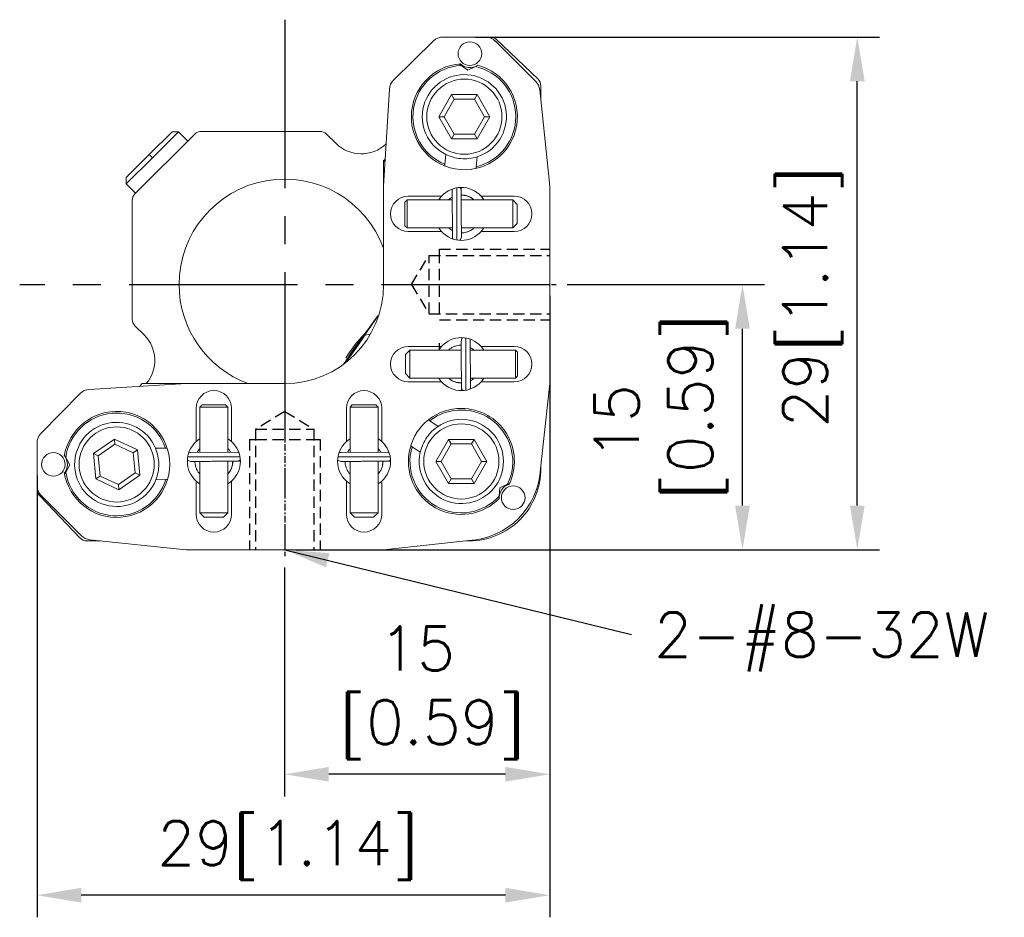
# Model space of a CAD drawing. Extents: x 244 to 423, y 51 to 128.
# Tile 2 of 2: x 367 to 423, y 71 to 121. Entities that reach past the tile are written whole.
import ezdxf

# ---------------------------------------------------------------- set-up
doc = ezdxf.new("R2010")
doc.units = 0
doc.header["$LTSCALE"] = 0.5
doc.header["$MEASUREMENT"] = 0
for name, pattern in [('CENTER', [2, 1.25, -0.25, 0.25, -0.25]), ('CENTER2', [28.575, 19.05, -3.175, 3.175, -3.175]), ('DASHED', [19.05, 12.7, -6.35])]:
    doc.linetypes.add(name, pattern=pattern)
doc.layers.get('0').update_dxf_attribs({"linetype": 'CONTINUOUS'})
doc.layers.get('Defpoints').update_dxf_attribs({"linetype": 'CONTINUOUS'})
for name, color, linetype in [('中心線', 3, 'CENTER'), ('外形輪廓', 7, 'CONTINUOUS'), ('隱藏虛線', 1, 'DASHED')]:
    doc.layers.add(name, color=color, linetype=linetype)
doc.styles.get("Standard").update_dxf_attribs({"font": 'romans.shx', "bigfont": 'stsl.shx'})
doc.dimstyles.get("Standard").update_dxf_attribs({"dimtxt": 2.5, "dimasz": 2.5, "dimexe": 1.25, "dimexo": 0.625, "dimtad": 1, "dimdec": 4, "dimdsep": 46, "dimlunit": 6, "dimtxsty": 'Standard', "dimcen": 2.5, "dimadec": 0, "dimazin": 0, "dimtfac": 1, "dimtdec": 4, "dimtmove": 0, "dimatfit": 3, "dimfxl": 0, "dimtolj": 1, "dimtzin": 0, "dimarcsym": 0})

# ---------------------------------------------------------------- blocks, each defined once
blk = doc.blocks.new('*D22')
at = {"color": 0, "lineweight": -2}
for p, q in [((392.708, 120.327), (415.564, 120.327)), ((414.314, 93.823), (414.314, 117.827)), ((382.548, 91.323), (415.564, 91.323))]:
    blk.add_line(p, q, dxfattribs=at)
at = {"color": 0}
for points in [[(413.898, 117.827), (414.731, 117.827), (414.314, 120.327)], [(413.898, 93.823), (414.731, 93.823), (414.314, 91.323)]]:
    blk.add_solid(points, dxfattribs=at)
at = {"layer": 'Defpoints', "color": 0}
for p in [(392.083, 120.327), (414.314, 120.327), (381.923, 91.323)]:
    blk.add_point(p, dxfattribs=at)
at = {"color": 0, "insert": (411.785, 105.628), "char_height": 2.5, "attachment_point": 5, "rotation": 90}
blk.add_mtext('\\A1;29[1.14]', dxfattribs=at)
blk = doc.blocks.new('*D23')
at = {"color": 0, "lineweight": -2}
for p, q in [((396.909, 105.684), (396.909, 70.526)), ((367.905, 95.524), (367.905, 70.526)), ((394.409, 71.776), (370.405, 71.776))]:
    blk.add_line(p, q, dxfattribs=at)
at = {"color": 0}
for points in [[(370.405, 72.193), (370.405, 71.36), (367.905, 71.776)], [(394.409, 72.193), (394.409, 71.36), (396.909, 71.776)]]:
    blk.add_solid(points, dxfattribs=at)
at = {"layer": 'Defpoints', "color": 0}
for p in [(396.909, 106.309), (367.905, 96.149), (367.905, 71.776)]:
    blk.add_point(p, dxfattribs=at)
at = {"color": 0, "insert": (382.098, 74.306), "char_height": 2.5, "attachment_point": 5}
blk.add_mtext('\\A1;29[1.14]', dxfattribs=at)
blk = doc.blocks.new('*D32')
at = {"color": 0, "lineweight": -2}
for p, q in [((396.909, 100.096), (396.909, 77.369)), ((381.913, 90.324), (381.913, 77.369)), ((394.409, 78.619), (384.413, 78.619))]:
    blk.add_line(p, q, dxfattribs=at)
at = {"color": 0}
for points in [[(384.413, 79.036), (384.413, 78.202), (381.913, 78.619)], [(394.409, 79.036), (394.409, 78.202), (396.909, 78.619)]]:
    blk.add_solid(points, dxfattribs=at)
at = {"layer": 'Defpoints', "color": 0}
for p in [(396.909, 100.721), (381.913, 90.949), (381.913, 78.619)]:
    blk.add_point(p, dxfattribs=at)
at = {"color": 0, "insert": (389.411, 83.232), "char_height": 2.5, "attachment_point": 5}
blk.add_mtext('\\A1;15\\P [0.59]', dxfattribs=at)
blk = doc.blocks.new('*D35')
at = {"color": 0, "lineweight": -2}
for p, q in [((397.908, 106.323), (409.068, 106.323)), ((407.818, 93.823), (407.818, 103.823)), ((388.136, 91.323), (409.068, 91.323))]:
    blk.add_line(p, q, dxfattribs=at)
at = {"color": 0}
for points in [[(407.401, 103.823), (408.235, 103.823), (407.818, 106.323)], [(407.401, 93.823), (408.235, 93.823), (407.818, 91.323)]]:
    blk.add_solid(points, dxfattribs=at)
at = {"layer": 'Defpoints', "color": 0}
for p in [(397.283, 106.323), (407.818, 106.323), (387.511, 91.323)]:
    blk.add_point(p, dxfattribs=at)
at = {"color": 0, "insert": (403.205, 98.544), "char_height": 2.5, "attachment_point": 5, "rotation": 90}
blk.add_mtext('\\A1;15\\P [0.59]', dxfattribs=at)

msp = doc.modelspace()

# ---------------------------------------------------------------- linework, layer by layer
at = {"color": 7, "linetype": 'Continuous', "lineweight": 15}
for p, q in [((388.079, 117.894), (390.341, 120.11)), ((390.874, 120.327), (393.292, 120.327)), ((393.37, 120.323), (393.554, 120.323)), ((393.831, 120.104), (396.117, 117.818)), ((393.905, 120.183), (396.252, 117.94)), ((391.894, 118.724), (391.765, 118.812)), ((392.286, 118.455), (391.894, 118.724)), ((392.714, 118.66), (392.855, 118.728)), ((392.714, 118.66), (392.286, 118.455)), ((396.409, 117.573), (396.409, 116.736)), ((387.511, 111.897), (387.84, 117.371)), ((390.644, 115.821), (391.363, 117.068)), ((391.363, 117.068), (392.802, 117.068)), ((391.363, 117.068), (391.51, 116.814)), ((392.802, 117.068), (392.656, 116.814)), ((392.802, 117.068), (393.522, 115.821)), ((396.347, 117.334), (396.909, 111.897)), ((391.51, 116.814), (390.937, 115.821)), ((392.656, 116.814), (391.51, 116.814)), ((392.656, 116.814), (393.228, 115.821)), ((391.363, 114.575), (390.644, 115.821)), ((390.644, 115.821), (390.937, 115.821)), ((390.937, 115.821), (391.51, 114.829)), ((392.656, 114.829), (393.228, 115.821)), ((393.522, 115.821), (392.802, 114.575)), ((393.228, 115.821), (393.522, 115.821)), ((373.444, 111.455), (376.829, 114.841)), ((374.25, 113.675), (375.543, 114.968)), ((374.429, 113.495), (375.902, 114.968)), ((375.543, 114.968), (375.902, 114.968)), ((375.902, 114.968), (376.429, 114.441)), ((377.189, 114.989), (383.927, 114.989)), ((384.287, 114.84), (384.811, 114.315)), ((391.363, 114.575), (391.51, 114.829)), ((391.51, 114.829), (392.656, 114.829)), ((392.802, 114.575), (392.656, 114.829)), ((392.802, 114.575), (391.363, 114.575)), ((372.956, 112.382), (374.25, 113.675)), ((374.25, 113.675), (374.429, 113.495)), ((390.984, 113.129), (391.027, 113.687)), ((372.956, 112.023), (374.429, 113.495)), ((387.511, 113.329), (387.602, 113.421)), ((387.511, 113.274), (387.599, 113.363)), ((387.511, 113.274), (387.511, 113.329)), ((387.511, 111.897), (387.511, 113.274)), ((390.984, 113.129), (390.976, 113.024)), ((392.799, 113.551), (392.756, 112.992)), ((392.748, 112.888), (392.756, 112.992)), ((372.956, 112.023), (372.956, 112.382)), ((373.484, 111.495), (372.956, 112.023)), ((387.511, 106.309), (387.511, 111.897)), ((391.395, 111.642), (391.405, 109.002)), ((391.903, 111.823), (391.904, 111.665)), ((396.909, 111.897), (396.909, 100.721)), ((373.295, 104.357), (373.295, 111.096)), ((388.72, 110.99), (388.847, 111.117)), ((388.72, 109.654), (388.72, 110.99)), ((388.847, 111.117), (391.397, 111.117)), ((388.847, 110.322), (388.847, 111.117)), ((388.909, 111.323), (390.791, 111.323)), ((390.686, 111.192), (390.686, 111.117)), ((391.905, 111.117), (394.816, 111.117)), ((393.027, 111.323), (394.909, 111.323)), ((394.816, 111.117), (395.07, 110.863)), ((394.816, 111.117), (394.816, 110.322)), ((395.07, 110.863), (395.07, 109.781)), ((388.847, 109.527), (388.847, 110.322)), ((394.816, 110.322), (394.816, 109.527)), ((395.07, 109.781), (394.816, 109.527)), ((388.847, 109.527), (388.72, 109.654)), ((391.403, 109.527), (388.847, 109.527)), ((390.791, 109.323), (388.909, 109.323)), ((394.816, 109.527), (391.911, 109.527)), ((394.909, 109.323), (393.027, 109.323)), ((387.182, 104.546), (387.228, 104.554)), ((373.969, 103.473), (373.444, 103.998)), ((386.083, 102.966), (386.823, 104.025)), ((386.869, 104.11), (386.175, 103.137)), ((386.823, 104.025), (386.869, 104.11)), ((386.175, 103.137), (385.435, 102.078)), ((385.733, 102.551), (386.113, 103.09)), ((386.12, 103.083), (385.74, 102.544)), ((386.29, 103.221), (385.95, 102.736)), ((385.992, 102.814), (386.31, 103.26)), ((386.113, 103.09), (386.307, 103.356)), ((386.113, 103.09), (386.118, 103.08)), ((386.307, 103.356), (386.12, 103.083)), ((386.193, 103.122), (386.175, 103.137)), ((386.31, 103.26), (386.29, 103.221)), ((386.41, 103.502), (386.432, 103.506)), ((386.454, 103.46), (386.761, 103.513)), ((392.423, 100.505), (392.412, 103.145)), ((385.39, 101.993), (386.083, 102.966)), ((385.547, 102.278), (385.733, 102.551)), ((385.74, 102.544), (385.547, 102.278)), ((385.95, 102.736), (385.632, 102.289)), ((385.653, 102.329), (385.992, 102.814)), ((385.733, 102.551), (385.744, 102.55)), ((385.992, 102.814), (386, 102.807)), ((388.747, 102.366), (389.001, 102.62)), ((388.909, 102.823), (390.791, 102.823)), ((389.001, 102.62), (391.906, 102.62)), ((389.001, 101.825), (389.001, 102.62)), ((392.414, 102.62), (394.97, 102.62)), ((393.027, 102.823), (394.909, 102.823)), ((394.97, 102.62), (395.097, 102.493)), ((394.97, 102.62), (394.97, 101.825)), ((385.435, 102.078), (385.39, 101.993)), ((385.435, 102.078), (385.452, 102.081)), ((385.449, 102.106), (385.444, 102.132)), ((385.501, 102.017), (385.489, 102.09)), ((385.632, 102.289), (385.653, 102.329)), ((385.653, 102.329), (385.661, 102.33)), ((388.747, 101.284), (388.747, 102.366)), ((395.097, 102.493), (395.097, 101.157)), ((389.001, 101.03), (389.001, 101.825)), ((394.97, 101.825), (394.97, 101.03)), ((389.001, 101.03), (388.747, 101.284)), ((391.912, 101.03), (389.001, 101.03)), ((394.97, 101.03), (392.42, 101.03)), ((395.097, 101.157), (394.97, 101.03)), ((370.862, 100.392), (376.335, 100.721)), ((373.7, 100.563), (373.859, 100.721)), ((373.859, 100.721), (375.535, 100.721)), ((375.535, 100.721), (375.58, 100.676)), ((375.535, 100.721), (376.094, 100.721)), ((376.094, 100.721), (376.331, 100.721)), ((376.335, 100.721), (381.923, 100.721)), ((390.791, 100.823), (388.909, 100.823)), ((391.915, 100.323), (391.914, 100.482)), ((394.909, 100.823), (393.027, 100.823)), ((396.909, 100.721), (396.396, 95.903)), ((368.122, 97.892), (370.338, 100.153)), ((376.909, 97.441), (376.909, 99.323)), ((377.113, 99.385), (377.24, 99.512)), ((377.113, 96.829), (377.113, 99.385)), ((377.113, 99.385), (377.908, 99.385)), ((377.24, 99.512), (378.576, 99.512)), ((377.908, 99.385), (378.703, 99.385)), ((378.576, 99.512), (378.703, 99.385)), ((378.703, 99.385), (378.703, 96.835)), ((378.909, 99.323), (378.909, 97.441)), ((385.409, 97.441), (385.409, 99.323)), ((385.613, 99.385), (385.74, 99.512)), ((385.613, 96.829), (385.613, 99.385)), ((385.613, 99.385), (386.408, 99.385)), ((385.74, 99.512), (387.076, 99.512)), ((386.408, 99.385), (387.203, 99.385)), ((387.076, 99.512), (387.203, 99.385)), ((387.203, 99.385), (387.203, 96.835)), ((387.409, 99.323), (387.409, 97.441)), ((390.13, 98.617), (390.044, 98.677)), ((390.13, 98.617), (390.592, 98.301)), ((371.107, 96.757), (372.285, 97.583)), ((372.285, 97.583), (373.59, 96.975)), ((372.311, 97.291), (372.285, 97.583)), ((390.474, 96.319), (391.193, 97.566)), ((391.193, 97.566), (392.632, 97.566)), ((391.193, 97.566), (391.34, 97.312)), ((392.632, 97.566), (392.486, 97.312)), ((392.632, 97.566), (393.352, 96.319)), ((367.905, 94.94), (367.905, 97.358)), ((371.372, 96.634), (372.311, 97.291)), ((373.349, 96.806), (372.311, 97.291)), ((373.59, 96.975), (373.349, 96.806)), ((373.59, 96.975), (373.715, 95.541)), ((374.611, 97.061), (375.171, 97.067)), ((375.275, 97.068), (375.171, 97.067)), ((389.039, 97.21), (389.126, 97.151)), ((389.588, 96.834), (389.126, 97.151)), ((391.34, 97.312), (390.767, 96.319)), ((392.486, 97.312), (391.34, 97.312)), ((393.058, 96.319), (392.486, 97.312)), ((369.528, 96.531), (369.448, 96.665)), ((369.528, 96.531), (369.769, 96.122)), ((371.232, 95.324), (371.107, 96.757)), ((371.107, 96.757), (371.372, 96.634)), ((371.372, 96.634), (371.472, 95.492)), ((373.449, 95.665), (373.349, 96.806)), ((379.228, 96.837), (376.587, 96.827)), ((387.728, 96.837), (385.087, 96.827)), ((369.769, 96.122), (369.536, 95.708)), ((377.113, 93.416), (377.113, 96.321)), ((378.703, 96.327), (378.703, 93.416)), ((379.409, 96.329), (379.25, 96.328)), ((385.613, 93.416), (385.613, 96.321)), ((387.203, 96.327), (387.203, 93.416)), ((387.909, 96.329), (387.75, 96.328)), ((391.193, 95.073), (390.474, 96.319)), ((390.474, 96.319), (390.767, 96.319)), ((390.767, 96.319), (391.34, 95.327)), ((392.486, 95.327), (393.058, 96.319)), ((393.352, 96.319), (392.632, 95.073)), ((393.352, 96.319), (393.058, 96.319)), ((396.409, 96.026), (396.409, 95.939)), ((369.536, 95.708), (369.459, 95.572)), ((371.232, 95.324), (371.472, 95.492)), ((372.536, 94.716), (371.232, 95.324)), ((371.472, 95.492), (372.511, 95.008)), ((372.511, 95.008), (373.449, 95.665)), ((373.715, 95.541), (372.536, 94.716)), ((373.715, 95.541), (373.449, 95.665)), ((375.189, 95.289), (374.629, 95.283)), ((375.189, 95.289), (375.294, 95.29)), ((391.34, 95.327), (391.193, 95.073)), ((392.486, 95.327), (391.34, 95.327)), ((392.632, 95.073), (392.486, 95.327)), ((367.909, 94.73), (367.909, 94.862)), ((372.536, 94.716), (372.511, 95.008)), ((376.909, 93.323), (376.909, 95.205)), ((378.909, 95.205), (378.909, 93.323)), ((385.409, 93.323), (385.409, 95.205)), ((387.409, 95.205), (387.409, 93.323)), ((392.632, 95.073), (391.193, 95.073)), ((394.056, 94.353), (394.092, 94.827)), ((394.092, 94.827), (394.521, 95.032)), ((394.521, 95.032), (394.662, 95.099)), ((370.344, 91.98), (368.102, 94.327)), ((370.414, 92.115), (368.128, 94.401)), ((394.056, 94.353), (394.044, 94.197)), ((377.367, 93.162), (377.113, 93.416)), ((377.908, 93.416), (377.113, 93.416)), ((378.449, 93.162), (377.367, 93.162)), ((378.703, 93.416), (377.908, 93.416)), ((378.703, 93.416), (378.449, 93.162)), ((385.867, 93.162), (385.613, 93.416)), ((386.408, 93.416), (385.613, 93.416)), ((386.949, 93.162), (385.867, 93.162)), ((387.203, 93.416), (386.408, 93.416)), ((387.203, 93.416), (386.949, 93.162)), ((371.496, 91.823), (370.712, 91.823)), ((376.335, 91.323), (370.898, 91.885)), ((392.329, 91.836), (387.511, 91.323)), ((392.345, 91.823), (392.206, 91.823)), ((387.511, 91.323), (376.335, 91.323))]:
    msp.add_line(p, q, dxfattribs=at)
at = {"color": 8, "linetype": 'Continuous', "lineweight": 15}
for p, q in [((391.66, 108.844), (391.648, 111.801)), ((392.158, 103.303), (392.169, 100.346)), ((376.43, 96.572), (379.386, 96.584)), ((384.93, 96.572), (387.886, 96.584))]:
    msp.add_line(p, q, dxfattribs=at)
at = {"color": 7, "linetype": 'Continuous', "lineweight": 15, "flags": 128}
for points in [[(391.395, 111.642), (391.4, 111.692), (391.414, 111.739)], [(390.791, 111.323), (390.657, 111.15), (390.636, 111.117)], [(393.182, 111.117), (393.16, 111.15), (393.027, 111.323)], [(390.638, 109.527), (390.657, 109.497), (390.791, 109.323)], [(393.027, 109.323), (393.16, 109.497), (393.18, 109.527)], [(385.298, 101.856), (385.372, 101.959), (385.477, 102.105), (385.593, 102.268), (385.718, 102.444), (385.851, 102.632), (385.989, 102.827), (386.13, 103.026), (386.27, 103.225), (386.408, 103.422), (386.541, 103.611), (386.666, 103.791), (386.782, 103.958), (386.887, 104.108), (386.978, 104.24), (387.053, 104.35), (387.112, 104.437), (387.154, 104.5), (387.177, 104.536), (387.182, 104.546), (387.168, 104.53), (387.135, 104.487), (387.084, 104.418), (387.017, 104.325), (386.933, 104.209), (386.835, 104.073), (386.725, 103.918), (386.604, 103.748), (386.474, 103.566), (386.338, 103.374), (386.199, 103.177), (386.058, 102.977), (385.919, 102.779), (385.783, 102.585), (385.653, 102.4), (385.653, 102.4)], [(385.966, 102.78), (385.872, 102.646), (385.782, 102.517), (385.699, 102.398), (385.626, 102.294), (385.567, 102.208), (385.523, 102.144), (385.497, 102.104), (385.489, 102.09), (385.499, 102.102), (385.527, 102.14), (385.573, 102.202), (385.634, 102.287), (385.707, 102.39), (385.791, 102.508), (385.882, 102.636), (385.976, 102.77), (386.071, 102.904), (386.161, 103.033), (386.244, 103.152), (386.316, 103.256), (386.376, 103.342), (386.419, 103.406), (386.446, 103.446), (386.454, 103.46), (386.444, 103.448), (386.415, 103.41), (386.37, 103.347), (386.309, 103.263), (386.235, 103.16), (386.151, 103.042), (386.06, 102.913), (385.966, 102.78)], [(390.791, 102.823), (390.657, 102.65), (390.638, 102.62)], [(393.18, 102.62), (393.16, 102.65), (393.027, 102.823)], [(390.636, 101.03), (390.657, 100.997), (390.791, 100.823)], [(393.027, 100.823), (393.16, 100.997), (393.182, 101.03)], [(392.423, 100.505), (392.418, 100.455), (392.404, 100.407)], [(377.113, 97.595), (377.082, 97.575), (376.909, 97.441)], [(378.909, 97.441), (378.736, 97.575), (378.703, 97.596)], [(385.613, 97.595), (385.582, 97.575), (385.409, 97.441)], [(387.409, 97.441), (387.236, 97.575), (387.203, 97.596)], [(379.228, 96.837), (379.277, 96.832), (379.325, 96.818)], [(387.728, 96.837), (387.777, 96.832), (387.825, 96.818)], [(376.909, 95.205), (377.082, 95.072), (377.113, 95.052)], [(378.703, 95.051), (378.736, 95.072), (378.909, 95.205)], [(385.409, 95.205), (385.582, 95.072), (385.613, 95.052)], [(387.203, 95.051), (387.236, 95.072), (387.409, 95.205)]]:
    msp.add_lwpolyline(points, dxfattribs=at)
at = {"color": 7, "linetype": 'Continuous', "lineweight": 15}
for centre, radius in [((392.395, 119.389), 0.668), ((392.083, 115.821), 2.127), ((372.411, 96.149), 2.127), ((391.913, 96.319), 2.127), ((368.829, 96.15), 0.668), ((394.846, 94.265), 0.668)]:
    msp.add_circle(centre, radius, dxfattribs=at)
for centre, radius, start, end in [((390.874, 119.565), 0.762, 90, 134.41), ((393.292, 119.565), 0.762, 45, 90), ((393.554, 119.815), 0.508, 46.2998, 90), ((392.083, 115.821), 3, 93.7769, 180), ((392.083, 115.821), 3, 180, 76.2161), ((392.083, 115.821), 2.908, 93.7252, 247.796), ((392.395, 119.389), 0.795, 226.5267, 264.9965), ((392.395, 119.389), 0.795, 264.9965, 303.4663), ((392.083, 115.821), 2.381, 287.5162, 243.6735), ((392.083, 115.821), 2.908, 283.3938, 77.4645), ((388.639, 117.323), 0.8, 134.41, 176.5576), ((395.551, 117.252), 0.8, 5.8991, 45), ((395.901, 117.573), 0.508, 0, 46.2998), ((377.189, 114.481), 0.508, 90, 135), ((383.927, 114.481), 0.508, 44.9704, 90), ((386.249, 115.751), 2.032, 224.9704, 313.7658), ((392.083, 115.821), 2.381, 243.6735, 264.9965), ((392.083, 115.821), 2.381, 264.9965, 287.5162), ((381.909, 106.323), 5.969, 20.1962, 180), ((373.803, 111.096), 0.508, 135, 180), ((391.909, 110.323), 1.5, 41.8103, 138.1897), ((391.649, 111.643), 0.254, 359.9065, 44.5297), ((388.909, 110.323), 1, 90, 270), ((394.909, 110.323), 1, 270, 90), ((391.909, 110.323), 1.5, 221.8103, 318.1897), ((381.909, 106.323), 5.969, 180, 249.8038), ((381.923, 106.309), 5.588, 270, 0), ((373.803, 104.357), 0.508, 180, 225.0296), ((372.533, 102.035), 2.032, 319.7064, 45.0296), ((391.183, 98.775), 6.718, 135.2805, 149.6775), ((391.909, 101.823), 1.5, 41.8103, 138.1897), ((388.909, 101.823), 1, 90, 270), ((394.909, 101.823), 1, 270, 90), ((460.294, 50.185), 91.091, 145.02528, 145.46839), ((370.91, 99.594), 0.8, 93.4424, 135.59), ((377.909, 99.323), 1, 0, 180), ((386.409, 99.323), 1, 0, 180), ((391.909, 101.823), 1.5, 221.8103, 318.1897), ((392.169, 100.504), 0.254, 179.9065, 224.5297), ((391.913, 96.319), 3, 90, 316.2161), ((391.913, 96.319), 2.908, 333.7252, 127.796), ((391.913, 96.319), 3, 333.7769, 90), ((372.411, 96.149), 3, 188.7769, 171.2161), ((372.411, 96.149), 2.908, 18.3938, 172.4645), ((391.913, 96.319), 2.381, 167.5162, 123.6735), ((372.411, 96.149), 2.381, 22.5162, 338.6735), ((391.913, 96.319), 2.381, 123.6735, 144.9965), ((368.667, 97.358), 0.762, 135.59, 180), ((391.913, 96.319), 2.381, 144.9965, 167.5162), ((372.411, 96.149), 2.381, 359.9965, 22.5162), ((377.909, 96.323), 1.5, 131.8103, 228.1897), ((377.909, 96.323), 1.5, 311.8103, 48.1897), ((386.409, 96.323), 1.5, 131.8103, 228.1897), ((386.409, 96.323), 1.5, 311.8103, 48.1897), ((391.913, 96.319), 2.908, 163.3938, 317.4645), ((368.829, 96.15), 0.795, 359.9965, 38.4663), ((379.229, 96.583), 0.254, 269.9065, 314.5297), ((387.729, 96.583), 0.254, 269.9065, 314.5297), ((368.829, 96.15), 0.795, 321.5267, 359.9965), ((372.411, 96.149), 2.381, 338.6735, 359.9965), ((392.085, 96.147), 4.318, 273.2464, 356.7536), ((392.345, 95.887), 4.064, 269.9953, 0.7331), ((372.411, 96.149), 2.908, 188.7252, 342.796), ((368.667, 94.94), 0.762, 180, 225), ((368.417, 94.726), 0.508, 179.4792, 231.6429), ((394.846, 94.265), 0.795, 144.9965, 183.4663), ((394.846, 94.265), 0.795, 106.5267, 144.9965), ((377.909, 93.323), 1, 180, 0), ((386.409, 93.323), 1, 180, 0), ((370.712, 92.331), 0.508, 223.7002, 270), ((370.98, 92.681), 0.8, 225, 264.1009)]:
    msp.add_arc(centre, radius, start, end, dxfattribs=at)
for points, knots in [([(391.903, 111.644), (391.903, 111.634), (391.903, 111.613), (391.904, 111.455), (391.905, 111.239), (391.906, 111.002), (391.906, 110.786), (391.907, 110.551), (391.908, 110.334), (391.909, 110.131), (391.909, 109.977), (391.91, 109.804), (391.911, 109.608), (391.912, 109.438), (391.912, 109.301), (391.913, 109.193), (391.913, 109.096), (391.913, 109.028), (391.913, 108.995), (391.913, 109.004), (391.913, 109.005)], [0, 0, 0, 0, 0.090442, 0.17994, 0.262579, 0.333702, 0.390655, 0.433582, 0.510211, 0.546268, 0.580997, 0.624149, 0.677797, 0.740241, 0.778448, 0.822603, 0.87315, 0.930291, 0.993817, 1, 1, 1, 1]), ([(391.187, 111.117), (391.189, 111.119), (391.233, 111.165), (391.303, 111.216), (391.377, 111.253), (391.397, 111.262)], [0, 0, 0, 0, 0.027769, 0.746938, 1, 1, 1, 1]), ([(391.905, 111.395), (391.965, 111.392), (392.087, 111.385), (392.255, 111.338), (392.405, 111.271), (392.524, 111.2), (392.589, 111.141), (392.616, 111.117)], [0, 0, 0, 0, 0.2317249, 0.4701618, 0.6635718, 0.8607851, 1, 1, 1, 1]), ([(392.576, 111.147), (392.56, 111.162), (392.467, 111.254), (392.236, 111.357), (392.016, 111.379), (391.905, 111.39)], [0, 0, 0, 0, 0.09084, 0.537684, 1, 1, 1, 1]), ([(391.404, 109.379), (391.362, 109.402), (391.287, 109.442), (391.224, 109.501), (391.195, 109.527)], [0, 0, 0, 0, 0.545568, 1, 1, 1, 1]), ([(392.628, 109.527), (392.627, 109.526), (392.584, 109.481), (392.481, 109.412), (392.32, 109.326), (392.147, 109.273), (392.009, 109.249), (391.931, 109.253), (391.912, 109.254)], [0, 0, 0, 0, 0.0045985, 0.2390785, 0.4671069, 0.7017441, 0.9298214, 1, 1, 1, 1]), ([(391.434, 108.902), (391.429, 108.91), (391.406, 108.949), (391.405, 108.992), (391.405, 109.027)], [0, 0, 0, 0, 0.2107668, 1, 1, 1, 1]), ([(391.913, 109.028), (391.91, 108.985), (391.903, 108.909), (391.856, 108.853), (391.835, 108.83)], [0, 0, 0, 0, 0.579364, 1, 1, 1, 1]), ([(391.904, 103.118), (391.908, 103.162), (391.914, 103.238), (391.962, 103.294), (391.982, 103.317)], [0, 0, 0, 0, 0.579364, 1, 1, 1, 1]), ([(391.915, 100.503), (391.914, 100.513), (391.914, 100.534), (391.914, 100.691), (391.913, 100.908), (391.912, 101.145), (391.911, 101.361), (391.91, 101.596), (391.909, 101.812), (391.909, 102.015), (391.908, 102.17), (391.907, 102.342), (391.907, 102.539), (391.906, 102.709), (391.906, 102.846), (391.905, 102.954), (391.905, 103.051), (391.904, 103.119), (391.904, 103.152), (391.904, 103.142), (391.904, 103.142)], [0, 0, 0, 0, 0.090442, 0.17994, 0.262579, 0.333702, 0.390655, 0.433582, 0.510211, 0.546268, 0.580997, 0.624149, 0.677797, 0.740241, 0.778448, 0.822603, 0.87315, 0.930291, 0.993817, 1, 1, 1, 1]), ([(392.383, 103.245), (392.388, 103.237), (392.412, 103.198), (392.412, 103.154), (392.412, 103.12)], [0, 0, 0, 0, 0.2107668, 1, 1, 1, 1]), ([(391.19, 102.62), (391.191, 102.621), (391.233, 102.666), (391.337, 102.735), (391.497, 102.821), (391.67, 102.873), (391.809, 102.898), (391.887, 102.894), (391.905, 102.893)], [0, 0, 0, 0, 0.0045985, 0.2390785, 0.4671069, 0.7017441, 0.9298214, 1, 1, 1, 1]), ([(392.414, 102.767), (392.455, 102.745), (392.531, 102.704), (392.594, 102.646), (392.623, 102.62)], [0, 0, 0, 0, 0.545568, 1, 1, 1, 1]), ([(391.913, 100.751), (391.853, 100.755), (391.73, 100.762), (391.562, 100.809), (391.413, 100.875), (391.293, 100.946), (391.228, 101.005), (391.201, 101.03)], [0, 0, 0, 0, 0.231725, 0.470162, 0.663572, 0.860785, 1, 1, 1, 1]), ([(391.242, 101), (391.258, 100.984), (391.351, 100.892), (391.582, 100.789), (391.801, 100.768), (391.913, 100.756)], [0, 0, 0, 0, 0.09084, 0.537684, 1, 1, 1, 1]), ([(392.63, 101.03), (392.629, 101.028), (392.585, 100.981), (392.514, 100.931), (392.44, 100.894), (392.421, 100.884)], [0, 0, 0, 0, 0.027769, 0.746938, 1, 1, 1, 1]), ([(376.965, 96.828), (376.987, 96.87), (377.028, 96.945), (377.086, 97.009), (377.113, 97.037)], [0, 0, 0, 0, 0.545568, 1, 1, 1, 1]), ([(378.703, 97.045), (378.704, 97.043), (378.751, 97), (378.801, 96.929), (378.838, 96.855), (378.848, 96.836)], [0, 0, 0, 0, 0.027769, 0.746938, 1, 1, 1, 1]), ([(385.465, 96.828), (385.487, 96.87), (385.528, 96.945), (385.586, 97.009), (385.613, 97.037)], [0, 0, 0, 0, 0.545568, 1, 1, 1, 1]), ([(387.203, 97.045), (387.204, 97.043), (387.251, 97), (387.301, 96.929), (387.338, 96.855), (387.348, 96.836)], [0, 0, 0, 0, 0.027769, 0.746938, 1, 1, 1, 1]), ([(376.614, 96.319), (376.57, 96.323), (376.494, 96.329), (376.439, 96.377), (376.415, 96.397)], [0, 0, 0, 0, 0.579364, 1, 1, 1, 1]), ([(376.487, 96.798), (376.495, 96.803), (376.535, 96.826), (376.578, 96.827), (376.612, 96.827)], [0, 0, 0, 0, 0.210767, 1, 1, 1, 1]), ([(385.114, 96.319), (385.07, 96.323), (384.994, 96.329), (384.939, 96.377), (384.915, 96.397)], [0, 0, 0, 0, 0.579364, 1, 1, 1, 1]), ([(384.987, 96.798), (384.995, 96.803), (385.035, 96.826), (385.078, 96.827), (385.112, 96.827)], [0, 0, 0, 0, 0.210767, 1, 1, 1, 1]), ([(379.23, 96.329), (379.219, 96.329), (379.198, 96.329), (379.041, 96.328), (378.824, 96.327), (378.587, 96.327), (378.372, 96.326), (378.136, 96.325), (377.92, 96.324), (377.717, 96.323), (377.562, 96.323), (377.39, 96.322), (377.193, 96.321), (377.024, 96.321), (376.886, 96.32), (376.779, 96.32), (376.681, 96.319), (376.613, 96.319), (376.58, 96.319), (376.59, 96.319), (376.591, 96.319)], [0, 0, 0, 0, 0.090442, 0.17994, 0.262579, 0.333702, 0.390655, 0.433582, 0.510211, 0.546268, 0.580997, 0.624149, 0.677797, 0.740241, 0.778448, 0.822603, 0.87315, 0.930291, 0.993817, 1, 1, 1, 1]), ([(377.113, 95.604), (377.112, 95.605), (377.066, 95.648), (376.998, 95.751), (376.911, 95.912), (376.859, 96.085), (376.834, 96.224), (376.838, 96.302), (376.839, 96.32)], [0, 0, 0, 0, 0.004599, 0.239078, 0.467107, 0.701744, 0.929821, 1, 1, 1, 1]), ([(378.981, 96.327), (378.977, 96.267), (378.97, 96.145), (378.924, 95.977), (378.857, 95.827), (378.786, 95.708), (378.727, 95.643), (378.703, 95.616)], [0, 0, 0, 0, 0.2317249, 0.4701618, 0.6635718, 0.8607851, 1, 1, 1, 1]), ([(378.732, 95.657), (378.748, 95.672), (378.84, 95.765), (378.943, 95.996), (378.965, 96.216), (378.976, 96.327)], [0, 0, 0, 0, 0.0908404, 0.5376842, 1, 1, 1, 1]), ([(387.73, 96.329), (387.719, 96.329), (387.698, 96.329), (387.541, 96.328), (387.324, 96.327), (387.087, 96.327), (386.872, 96.326), (386.636, 96.325), (386.42, 96.324), (386.217, 96.323), (386.062, 96.323), (385.89, 96.322), (385.693, 96.321), (385.524, 96.321), (385.386, 96.32), (385.279, 96.32), (385.181, 96.319), (385.113, 96.319), (385.08, 96.319), (385.09, 96.319), (385.091, 96.319)], [0, 0, 0, 0, 0.090442, 0.17994, 0.262579, 0.333702, 0.390655, 0.433582, 0.510211, 0.546268, 0.580997, 0.624149, 0.677797, 0.740241, 0.778448, 0.822603, 0.87315, 0.930291, 0.993817, 1, 1, 1, 1]), ([(385.613, 95.604), (385.612, 95.605), (385.566, 95.648), (385.498, 95.751), (385.411, 95.912), (385.359, 96.085), (385.334, 96.224), (385.338, 96.302), (385.339, 96.32)], [0, 0, 0, 0, 0.004599, 0.239078, 0.467107, 0.701744, 0.929821, 1, 1, 1, 1]), ([(387.481, 96.327), (387.477, 96.267), (387.47, 96.145), (387.424, 95.977), (387.357, 95.827), (387.286, 95.708), (387.227, 95.643), (387.203, 95.616)], [0, 0, 0, 0, 0.231725, 0.470162, 0.663572, 0.860785, 1, 1, 1, 1]), ([(387.232, 95.657), (387.248, 95.672), (387.34, 95.765), (387.443, 95.996), (387.465, 96.216), (387.476, 96.327)], [0, 0, 0, 0, 0.09084, 0.537684, 1, 1, 1, 1])]:
    msp.add_open_spline(points, degree=3, knots=knots, dxfattribs=at)
at = {"layer": '中心線', "color": 7, "ltscale": 0.6}
for p, q in [((388.92, 106.323), (397.283, 106.323)), ((381.923, 99.312), (381.923, 90.949))]:
    msp.add_line(p, q, dxfattribs=at)
at = {"layer": '外形輪廓', "color": 3, "linetype": 'CENTER2'}
for p, q in [((381.923, 121.309), (381.923, 91.309)), ((396.923, 106.309), (366.923, 106.309))]:
    msp.add_line(p, q, dxfattribs=at)
at = {"layer": '隱藏虛線', "color": 7, "linetype": 'DASHED', "ltscale": 0.1}
for p, q in [((390.67, 108.323), (396.909, 108.323)), ((390.67, 107.973), (390.67, 108.323)), ((389.088, 106.323), (390.088, 107.973)), ((390.088, 104.673), (390.088, 107.973)), ((390.088, 107.973), (396.909, 107.973)), ((390.67, 104.673), (390.67, 107.973)), ((389.088, 106.323), (390.088, 104.673)), ((390.088, 104.673), (396.909, 104.673)), ((390.67, 104.323), (396.909, 104.323)), ((390.67, 102.659), (390.67, 103.009)), ((381.923, 99.144), (380.273, 98.144)), ((381.923, 99.144), (383.573, 98.144)), ((380.273, 98.144), (383.573, 98.144)), ((380.273, 98.144), (380.273, 91.323)), ((383.573, 98.144), (383.573, 91.323)), ((379.923, 97.562), (379.923, 91.323)), ((379.923, 97.562), (380.273, 97.562)), ((380.273, 97.562), (383.573, 97.562)), ((383.573, 97.562), (383.923, 97.562)), ((383.923, 97.562), (383.923, 91.323))]:
    msp.add_line(p, q, dxfattribs=at)

# ---------------------------------------------------------------- texts
at = {"color": 7, "insert": (402.815, 87.771), "char_height": 2.5, "attachment_point": 1}
msp.add_mtext('\\A1;2-#8-32W', dxfattribs=at)

# ---------------------------------------------------------------- dimensions: what is measured, and where the dimension line sits
at = {"color": 7}
for base, p1, p2, angle, text, picture, middle in [((414.314, 120.327), (381.923, 91.323), (392.083, 120.327), 90, '29[1.14]', '*D22', (414.314, 105.628)), ((367.905, 71.776), (396.909, 106.309), (367.905, 96.149), 180, '29[1.14]', '*D23', (382.098, 71.776)), ((407.818, 106.323), (387.511, 91.323), (397.283, 106.323), 90, '<>\\P[]', '*D35', (407.818, 98.544)), ((381.913, 78.619), (396.909, 100.721), (381.913, 90.949), 0, '<>\\P[]', '*D32', (389.411, 78.619))]:
    dim = msp.add_linear_dim(base=base, p1=p1, p2=p2, angle=angle, text=text, dimstyle='Standard', override={"dimdec": 2, "dimtdec": 2}, dxfattribs=at)
    dim.commit()
    dim.dimension.update_dxf_attribs({"geometry": picture, "text_midpoint": middle, "dimtype": 160})

# ---------------------------------------------------------------- leaders
at = {"color": 7, "annotation_type": 0, "has_hookline": 1, "hookline_direction": 0, "text_width": 20.476}
msp.add_leader([(381.923, 91.323), (401.531, 86.521)], dimstyle='Standard', override={"dimtxt": 2.5, "dimasz": 2.5, "dimexe": 1.25, "dimexo": 0.625, "dimgap": 0.625, "dimtad": 0, "dimtih": 0, "dimtoh": 0, "dimdec": 2, "dimzin": 8, "dimlunit": 6, "dimcen": 2.5, "dimtdec": 2, "dimtofl": 1}, dxfattribs=at)

doc.saveas('drawing.dxf')
